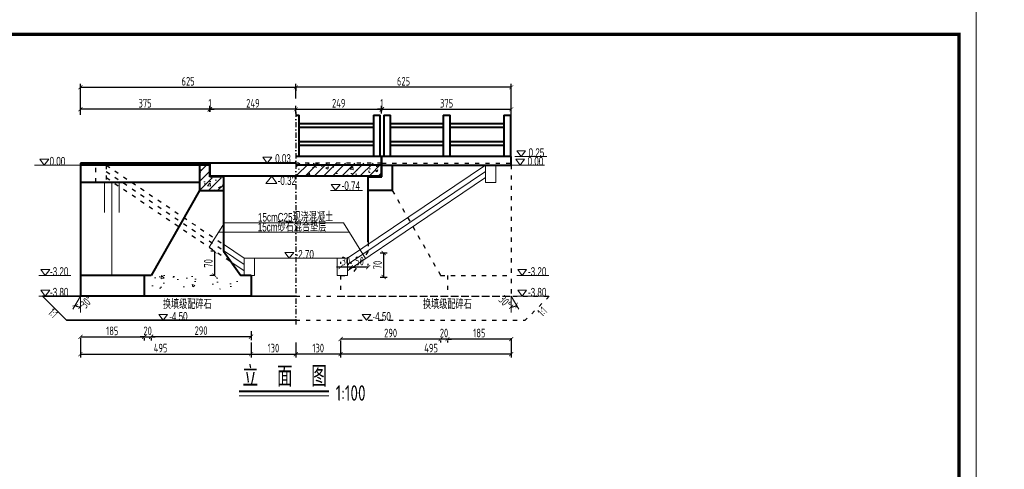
# Model space of a CAD drawing. Header units: inches. Extents: x 97745 to 142261, y 62673 to 100665.
# Tile 42 of 148: x 105175 to 108033, y 81577 to 82881. Entities that reach past the tile are written whole.
import ezdxf

# ---------------------------------------------------------------- set-up
doc = ezdxf.new("R2010")
doc.units = ezdxf.units.IN
doc.header["$MEASUREMENT"] = 0
doc.linetypes.add('ACAD_ISO03W100', pattern=[30, 12, -18])
doc.linetypes.add('DASHDOTX2', pattern=[2, 1, -0.5, 0, -0.5])
doc.layers.get('0').update_dxf_attribs({"lineweight": 15})
for name, color, linetype, lineweight in [('BM1', 7, 'Continuous', 15), ('文字', 7, 'Continuous', 20), ('栏杆', 5, 'Continuous', 40), ('粗实线', 7, 'Continuous', 35), ('细实线', 4, 'Continuous', 15), ('虚线', 2, 'ACAD_ISO03W100', 25), ('轮廓线', 1, 'Continuous', 40)]:
    doc.layers.add(name, color=color, linetype=linetype, lineweight=lineweight)
doc.layers.add('轴线', color=3, linetype='DASHDOTX2')
doc.styles.add('HZ', font='tssdeng.shx', dxfattribs={"width": 0.65, "bigfont": 'hztxt.shx'})
doc.styles.add('HZTXT', font='tssdeng.shx', dxfattribs={"width": 0.75, "bigfont": 'hztxt.shx'})
doc.styles.get("Standard").update_dxf_attribs({"font": 'hztxt_e.shx', "width": 0.7, "bigfont": 'hztxt.shx'})
doc.dimstyles.new('3', dxfattribs={"dimtxt": 25, "dimasz": 12, "dimexe": 10, "dimexo": 30, "dimgap": 5, "dimtad": 1, "dimdec": 0, "dimzin": 0, "dimdsep": 46, "dimtxsty": 'HZTXT', "dimblk": 'ARCHTICK', "dimcen": 0, "dimclrt": 7, "dimazin": 2, "dimtfac": 1, "dimtdec": 0, "dimtix": 1, "dimtmove": 2, "dimatfit": 3, "dimfxl": 250, "dimtolj": 1, "dimtzin": 0, "dimarcsym": 0})
doc.dimstyles.new('6', dxfattribs={"dimtxt": 25, "dimasz": 12, "dimexe": 10, "dimexo": 130, "dimgap": 5, "dimtad": 1, "dimdec": 0, "dimzin": 0, "dimdsep": 46, "dimtxsty": 'HZTXT', "dimblk": 'ARCHTICK', "dimcen": 0, "dimclrt": 7, "dimazin": 2, "dimtfac": 1, "dimtdec": 0, "dimtix": 1, "dimtmove": 2, "dimatfit": 3, "dimfxl": 250, "dimtolj": 1, "dimtzin": 0, "dimarcsym": 0})
pattern_1 = [(50, (82347.42, -41010.58), (71.726018, -6.275213), [7.5, -82.5]), (355, (82347.42, -41010.58), (-13.875133, 75.219213), [6, -66]), (100.4514, (82353.4, -41011.1), (57.85094, 68.943954), [6.37402, -70.11421]), (46.1842, (82347.42, -40990.58), (106.724105, -16.5519), [11.25, -123.75]), (96.6356, (82356.31, -40991.96), (93.46627, 97.41179), [9.56103, -105.1713]), (351.1842, (82347.42, -40990.58), (93.46619, 97.41186), [9, -99]), (21, (82357.42, -40995.58), (59.690705, -40.26189), [7.5, -82.5]), (326, (82357.42, -40995.58), (24.331533, 72.515005), [6, -66]), (71.4514, (82362.394, -40998.934), (84.022263, 32.25305), [6.37402, -70.11421]), (37.5, (82347.42, -41010.579), (1.2159855, 33.2893854), [0, -65.2, 0, -67, 0, -66.25]), (7.5, (82347.42, -41010.58), (26.306954, 39.441171), [0, -38.2, 0, -63.7, 0, -25.25]), (327.5, (82325.12, -41010.579), (53.3822436, -2.255487), [0, -25, 0, -78, 0, -103.5]), (317.5, (82315.12, -41010.58), (58.318617, 10.010498), [0, -32.5, 0, -51.8, 0, -73.5])]
pattern_2 = [(45, (82347.42, -41010.579), (-13.2582521, 13.2582521), [])]

# ---------------------------------------------------------------- blocks, each defined once
blk = doc.blocks.new('_ArchTick')
at = {"color": 0, "linetype": 'ByBlock', "const_width": 0.15}
blk.add_lwpolyline([(-0.5, -0.5), (0.5, 0.5)], dxfattribs=at)
blk = doc.blocks.new('*D245')
at = {"color": 0, "lineweight": -2, "transparency": 16777216}
for p, q in [((105726.8, 82621.4), (105714.8, 82621.4)), ((105726.8, 82614.4), (105726.8, 82631.4)), ((105726.8, 82621.4), (105727.8, 82621.4)), ((105727.8, 82614.4), (105727.8, 82631.4)), ((105727.8, 82621.4), (105739.8, 82621.4))]:
    blk.add_line(p, q, dxfattribs=at)
at = {"color": 0, "lineweight": -2, "transparency": 16777216, "xscale": 12, "yscale": 12, "zscale": 12}
blk.add_blockref('_ArchTick', (105726.8, 82621.4), dxfattribs=at)
at = {"color": 0, "lineweight": -2, "transparency": 16777216, "xscale": 12, "yscale": 12, "zscale": 12, "rotation": 180}
blk.add_blockref('_ArchTick', (105727.8, 82621.4), dxfattribs=at)
at = {"color": 7, "transparency": 16777216, "insert": (105727.3, 82638.9), "char_height": 25, "attachment_point": 5, "style": 'HZTXT'}
blk.add_mtext('\\A1;1', dxfattribs=at)
blk = doc.blocks.new('*D246')
at = {"color": 0, "lineweight": -2, "transparency": 16777216}
for p, q in [((106601.8, 82605.7), (106601.8, 82695.2)), ((106601.8, 82685.2), (105976.8, 82685.2)), ((105976.8, 82683.7), (105976.8, 82675.2))]:
    blk.add_line(p, q, dxfattribs=at)
at = {"color": 0, "lineweight": -2, "transparency": 16777216, "xscale": 12, "yscale": 12, "zscale": 12, "rotation": 180}
blk.add_blockref('_ArchTick', (105976.8, 82685.2), dxfattribs=at)
at = {"color": 0, "lineweight": -2, "transparency": 16777216, "xscale": 12, "yscale": 12, "zscale": 12}
blk.add_blockref('_ArchTick', (106601.8, 82685.2), dxfattribs=at)
at = {"color": 7, "transparency": 16777216, "insert": (106289.3, 82702.7), "char_height": 25, "attachment_point": 5, "style": 'HZTXT'}
blk.add_mtext('\\A1;625', dxfattribs=at)
blk = doc.blocks.new('三角形')
at = {"layer": '轮廓线', "color": 0, "lineweight": 20}
for p, q in [((24441.9, 199232.1), (24477.5, 199232.1)), ((24459.3, 199208.6), (24441.9, 199232.1)), ((24477.5, 199232.1), (24459.3, 199208.6))]:
    blk.add_line(p, q, dxfattribs=at)
blk = doc.blocks.new('*D247')
at = {"color": 0, "lineweight": -2}
for p, q in [((106601.8, 81954.9), (106416.8, 81954.9)), ((106416.8, 81951), (106416.8, 81944.9)), ((106601.8, 81951), (106601.8, 81944.9))]:
    blk.add_line(p, q, dxfattribs=at)
at = {"color": 0, "lineweight": -2, "xscale": 12, "yscale": 12, "zscale": 12, "rotation": 180}
blk.add_blockref('_ArchTick', (106416.8, 81954.9), dxfattribs=at)
at = {"color": 0, "lineweight": -2, "xscale": 12, "yscale": 12, "zscale": 12}
blk.add_blockref('_ArchTick', (106601.8, 81954.9), dxfattribs=at)
at = {"color": 7, "insert": (106509.3, 81972.4), "char_height": 25, "attachment_point": 5, "style": 'HZTXT'}
blk.add_mtext('\\A1;185', dxfattribs=at)
blk = doc.blocks.new('*D248')
at = {"color": 0, "lineweight": -2}
for p, q in [((106396.8, 81954.9), (106384.8, 81954.9)), ((106416.8, 81954.9), (106396.8, 81954.9)), ((106396.8, 81951), (106396.8, 81944.9)), ((106416.8, 81954.9), (106428.8, 81954.9)), ((106416.8, 81951), (106416.8, 81944.9))]:
    blk.add_line(p, q, dxfattribs=at)
at = {"color": 0, "lineweight": -2, "xscale": 12, "yscale": 12, "zscale": 12}
blk.add_blockref('_ArchTick', (106396.8, 81954.9), dxfattribs=at)
at = {"color": 0, "lineweight": -2, "xscale": 12, "yscale": 12, "zscale": 12, "rotation": 180}
blk.add_blockref('_ArchTick', (106416.8, 81954.9), dxfattribs=at)
at = {"color": 7, "insert": (106406.8, 81972.4), "char_height": 25, "attachment_point": 5, "style": 'HZTXT'}
blk.add_mtext('\\A1;20', dxfattribs=at)
blk = doc.blocks.new('*D249')
at = {"color": 0, "lineweight": -2}
for p, q in [((106396.8, 81954.9), (106106.8, 81954.9)), ((106106.8, 81951), (106106.8, 81944.9)), ((106396.8, 81951), (106396.8, 81944.9))]:
    blk.add_line(p, q, dxfattribs=at)
at = {"color": 0, "lineweight": -2, "xscale": 12, "yscale": 12, "zscale": 12, "rotation": 180}
blk.add_blockref('_ArchTick', (106106.8, 81954.9), dxfattribs=at)
at = {"color": 0, "lineweight": -2, "xscale": 12, "yscale": 12, "zscale": 12}
blk.add_blockref('_ArchTick', (106396.8, 81954.9), dxfattribs=at)
at = {"color": 7, "insert": (106251.8, 81972.4), "char_height": 25, "attachment_point": 5, "style": 'HZTXT'}
blk.add_mtext('\\A1;290', dxfattribs=at)
blk = doc.blocks.new('*D250')
at = {"color": 0, "lineweight": -2, "transparency": 16777216}
for p, q in [((106601.8, 81957.2), (106601.8, 81901.2)), ((106106.8, 81944.7), (106106.8, 81901.2)), ((106601.8, 81911.2), (106106.8, 81911.2))]:
    blk.add_line(p, q, dxfattribs=at)
at = {"color": 0, "lineweight": -2, "transparency": 16777216, "xscale": 12, "yscale": 12, "zscale": 12, "rotation": 180}
blk.add_blockref('_ArchTick', (106106.8, 81911.2), dxfattribs=at)
at = {"color": 0, "lineweight": -2, "transparency": 16777216, "xscale": 12, "yscale": 12, "zscale": 12}
blk.add_blockref('_ArchTick', (106601.8, 81911.2), dxfattribs=at)
at = {"color": 7, "transparency": 16777216, "insert": (106369.3, 81928.7), "char_height": 25, "attachment_point": 5, "style": 'HZTXT'}
blk.add_mtext('\\A1;495', dxfattribs=at)
blk = doc.blocks.new('*D251')
at = {"color": 0, "lineweight": -2}
for p, q in [((105351.8, 81961.1), (105536.5, 81961.1)), ((105351.8, 81957.2), (105351.8, 81951.1)), ((105536.5, 81957.2), (105536.5, 81951.1))]:
    blk.add_line(p, q, dxfattribs=at)
at = {"color": 0, "lineweight": -2, "xscale": 12, "yscale": 12, "zscale": 12, "rotation": 180}
blk.add_blockref('_ArchTick', (105351.8, 81961.1), dxfattribs=at)
at = {"color": 0, "lineweight": -2, "xscale": 12, "yscale": 12, "zscale": 12}
blk.add_blockref('_ArchTick', (105536.5, 81961.1), dxfattribs=at)
at = {"color": 7, "insert": (105444.2, 81978.6), "char_height": 25, "attachment_point": 5, "style": 'HZTXT'}
blk.add_mtext('\\A1;185', dxfattribs=at)
blk = doc.blocks.new('*D252')
at = {"color": 0, "lineweight": -2}
for p, q in [((105536.8, 81961.1), (105524.8, 81961.1)), ((105536.8, 81961.1), (105556.8, 81961.1)), ((105536.8, 81957.2), (105536.8, 81951.1)), ((105556.8, 81961.1), (105568.8, 81961.1)), ((105556.8, 81957.2), (105556.8, 81951.1))]:
    blk.add_line(p, q, dxfattribs=at)
at = {"color": 0, "lineweight": -2, "xscale": 12, "yscale": 12, "zscale": 12}
blk.add_blockref('_ArchTick', (105536.8, 81961.1), dxfattribs=at)
at = {"color": 0, "lineweight": -2, "xscale": 12, "yscale": 12, "zscale": 12, "rotation": 180}
blk.add_blockref('_ArchTick', (105556.8, 81961.1), dxfattribs=at)
at = {"color": 7, "insert": (105546.8, 81978.6), "char_height": 25, "attachment_point": 5, "style": 'HZTXT'}
blk.add_mtext('\\A1;20', dxfattribs=at)
blk = doc.blocks.new('*D253')
at = {"color": 0, "lineweight": -2}
for p, q in [((105846.8, 81977.9), (105846.8, 81951.9)), ((105556.8, 81961.9), (105846.8, 81961.9)), ((105556.8, 81956.4), (105556.8, 81951.9))]:
    blk.add_line(p, q, dxfattribs=at)
at = {"color": 0, "lineweight": -2, "xscale": 12, "yscale": 12, "zscale": 12, "rotation": 180}
blk.add_blockref('_ArchTick', (105556.8, 81961.9), dxfattribs=at)
at = {"color": 0, "lineweight": -2, "xscale": 12, "yscale": 12, "zscale": 12}
blk.add_blockref('_ArchTick', (105846.8, 81961.9), dxfattribs=at)
at = {"color": 7, "insert": (105701.8, 81979.4), "char_height": 25, "attachment_point": 5, "style": 'HZTXT'}
blk.add_mtext('\\A1;290', dxfattribs=at)
blk = doc.blocks.new('*D254')
at = {"color": 0, "lineweight": -2, "transparency": 16777216}
for p, q in [((105351.8, 81954.7), (105351.8, 81901.2)), ((105846.8, 81944.7), (105846.8, 81901.2)), ((105351.8, 81911.2), (105846.8, 81911.2))]:
    blk.add_line(p, q, dxfattribs=at)
at = {"color": 0, "lineweight": -2, "transparency": 16777216, "xscale": 12, "yscale": 12, "zscale": 12, "rotation": 180}
blk.add_blockref('_ArchTick', (105351.8, 81911.2), dxfattribs=at)
at = {"color": 0, "lineweight": -2, "transparency": 16777216, "xscale": 12, "yscale": 12, "zscale": 12}
blk.add_blockref('_ArchTick', (105846.8, 81911.2), dxfattribs=at)
at = {"color": 7, "transparency": 16777216, "insert": (105584.3, 81928.7), "char_height": 25, "attachment_point": 5, "style": 'HZTXT'}
blk.add_mtext('\\A1;495', dxfattribs=at)
blk = doc.blocks.new('*D255')
at = {"color": 0, "lineweight": -2, "transparency": 16777216}
for p, q in [((105351.8, 82614.4), (105351.8, 82631.4)), ((105726.8, 82621.4), (105351.8, 82621.4)), ((105726.8, 82614.4), (105726.8, 82631.4))]:
    blk.add_line(p, q, dxfattribs=at)
at = {"color": 0, "lineweight": -2, "transparency": 16777216, "xscale": 12, "yscale": 12, "zscale": 12, "rotation": 180}
blk.add_blockref('_ArchTick', (105351.8, 82621.4), dxfattribs=at)
at = {"color": 0, "lineweight": -2, "transparency": 16777216, "xscale": 12, "yscale": 12, "zscale": 12}
blk.add_blockref('_ArchTick', (105726.8, 82621.4), dxfattribs=at)
at = {"color": 7, "transparency": 16777216, "insert": (105539.3, 82638.9), "char_height": 25, "attachment_point": 5, "style": 'HZTXT'}
blk.add_mtext('\\A1;375', dxfattribs=at)
blk = doc.blocks.new('*D256')
at = {"color": 0, "lineweight": -2, "transparency": 16777216}
for p, q in [((105846.8, 81944.7), (105846.8, 81901.2)), ((105976.8, 81942.3), (105976.8, 81901.2)), ((105846.8, 81911.2), (105976.8, 81911.2))]:
    blk.add_line(p, q, dxfattribs=at)
at = {"color": 0, "lineweight": -2, "transparency": 16777216, "xscale": 12, "yscale": 12, "zscale": 12, "rotation": 180}
blk.add_blockref('_ArchTick', (105846.8, 81911.2), dxfattribs=at)
at = {"color": 0, "lineweight": -2, "transparency": 16777216, "xscale": 12, "yscale": 12, "zscale": 12}
blk.add_blockref('_ArchTick', (105976.8, 81911.2), dxfattribs=at)
at = {"color": 7, "transparency": 16777216, "insert": (105911.8, 81928.7), "char_height": 25, "attachment_point": 5, "style": 'HZTXT'}
blk.add_mtext('\\A1;130', dxfattribs=at)
blk = doc.blocks.new('*D257')
at = {"color": 0, "lineweight": -2, "transparency": 16777216}
for p, q in [((106226.8, 82616.3), (106226.8, 82631.4)), ((106226.8, 82621.4), (106601.8, 82621.4)), ((106601.8, 82608.9), (106601.8, 82631.4))]:
    blk.add_line(p, q, dxfattribs=at)
at = {"color": 0, "lineweight": -2, "transparency": 16777216, "xscale": 12, "yscale": 12, "zscale": 12, "rotation": 180}
blk.add_blockref('_ArchTick', (106226.8, 82621.4), dxfattribs=at)
at = {"color": 0, "lineweight": -2, "transparency": 16777216, "xscale": 12, "yscale": 12, "zscale": 12}
blk.add_blockref('_ArchTick', (106601.8, 82621.4), dxfattribs=at)
at = {"color": 7, "transparency": 16777216, "insert": (106414.3, 82638.9), "char_height": 25, "attachment_point": 5, "style": 'HZTXT'}
blk.add_mtext('\\A1;375', dxfattribs=at)
blk = doc.blocks.new('*D258')
at = {"color": 0, "lineweight": -2, "transparency": 16777216}
for p, q in [((105976.8, 81944.7), (105976.8, 81901.2)), ((106106.8, 81944.7), (106106.8, 81901.2)), ((106106.8, 81911.2), (105976.8, 81911.2))]:
    blk.add_line(p, q, dxfattribs=at)
at = {"color": 0, "lineweight": -2, "transparency": 16777216, "xscale": 12, "yscale": 12, "zscale": 12, "rotation": 180}
blk.add_blockref('_ArchTick', (105976.8, 81911.2), dxfattribs=at)
at = {"color": 0, "lineweight": -2, "transparency": 16777216, "xscale": 12, "yscale": 12, "zscale": 12}
blk.add_blockref('_ArchTick', (106106.8, 81911.2), dxfattribs=at)
at = {"color": 7, "transparency": 16777216, "insert": (106041.8, 81928.7), "char_height": 25, "attachment_point": 5, "style": 'HZTXT'}
blk.add_mtext('\\A1;130', dxfattribs=at)
blk = doc.blocks.new('*D279')
at = {"color": 0, "lineweight": -2, "transparency": 16777216}
for p, q in [((105976.8, 82608.9), (105976.8, 82631.4)), ((105976.8, 82621.4), (106225.8, 82621.4)), ((106225.8, 82608.9), (106225.8, 82631.4))]:
    blk.add_line(p, q, dxfattribs=at)
at = {"color": 0, "lineweight": -2, "transparency": 16777216, "xscale": 12, "yscale": 12, "zscale": 12, "rotation": 180}
blk.add_blockref('_ArchTick', (105976.8, 82621.4), dxfattribs=at)
at = {"color": 0, "lineweight": -2, "transparency": 16777216, "xscale": 12, "yscale": 12, "zscale": 12}
blk.add_blockref('_ArchTick', (106225.8, 82621.4), dxfattribs=at)
at = {"color": 7, "transparency": 16777216, "insert": (106101.3, 82638.9), "char_height": 25, "attachment_point": 5, "style": 'HZTXT'}
blk.add_mtext('\\A1;249', dxfattribs=at)
blk = doc.blocks.new('*D283')
at = {"color": 0, "lineweight": -2, "transparency": 16777216}
for p, q in [((105727.8, 82614.4), (105727.8, 82631.4)), ((105976.8, 82621.4), (105727.8, 82621.4)), ((105976.8, 82614.4), (105976.8, 82631.4))]:
    blk.add_line(p, q, dxfattribs=at)
at = {"color": 0, "lineweight": -2, "transparency": 16777216, "xscale": 12, "yscale": 12, "zscale": 12, "rotation": 180}
blk.add_blockref('_ArchTick', (105727.8, 82621.4), dxfattribs=at)
at = {"color": 0, "lineweight": -2, "transparency": 16777216, "xscale": 12, "yscale": 12, "zscale": 12}
blk.add_blockref('_ArchTick', (105976.8, 82621.4), dxfattribs=at)
at = {"color": 7, "transparency": 16777216, "insert": (105852.3, 82638.9), "char_height": 25, "attachment_point": 5, "style": 'HZTXT'}
blk.add_mtext('\\A1;249', dxfattribs=at)
blk = doc.blocks.new('*D235')
at = {"color": 0, "lineweight": -2, "transparency": 16777216}
for p, q in [((105351.8, 82605.7), (105351.8, 82695.2)), ((105976.8, 82652.4), (105976.8, 82695.2)), ((105351.8, 82685.2), (105976.8, 82685.2))]:
    blk.add_line(p, q, dxfattribs=at)
at = {"color": 0, "lineweight": -2, "transparency": 16777216, "xscale": 12, "yscale": 12, "zscale": 12, "rotation": 180}
blk.add_blockref('_ArchTick', (105351.8, 82685.2), dxfattribs=at)
at = {"color": 0, "lineweight": -2, "transparency": 16777216, "xscale": 12, "yscale": 12, "zscale": 12}
blk.add_blockref('_ArchTick', (105976.8, 82685.2), dxfattribs=at)
at = {"color": 7, "transparency": 16777216, "insert": (105664.3, 82702.7), "char_height": 25, "attachment_point": 5, "style": 'HZTXT'}
blk.add_mtext('\\A1;625', dxfattribs=at)
blk = doc.blocks.new('*D239')
at = {"color": 0, "lineweight": -2, "transparency": 16777216}
for p, q in [((106225.8, 82621.4), (106213.8, 82621.4)), ((106225.8, 82616.3), (106225.8, 82631.4)), ((106226.8, 82621.4), (106225.8, 82621.4)), ((106226.8, 82616.3), (106226.8, 82631.4)), ((106226.8, 82621.4), (106238.8, 82621.4))]:
    blk.add_line(p, q, dxfattribs=at)
at = {"color": 0, "lineweight": -2, "transparency": 16777216, "xscale": 12, "yscale": 12, "zscale": 12}
blk.add_blockref('_ArchTick', (106225.8, 82621.4), dxfattribs=at)
at = {"color": 0, "lineweight": -2, "transparency": 16777216, "xscale": 12, "yscale": 12, "zscale": 12, "rotation": 180}
blk.add_blockref('_ArchTick', (106226.8, 82621.4), dxfattribs=at)
at = {"color": 7, "transparency": 16777216, "insert": (106226.3, 82638.9), "char_height": 25, "attachment_point": 5, "style": 'HZTXT'}
blk.add_mtext('\\A1;1', dxfattribs=at)
blk = doc.blocks.new('*D240')
at = {"color": 0, "lineweight": -2, "transparency": 16777216}
for p, q in [((106136.8, 82178.7), (106136.8, 82173.5)), ((106186.8, 82163.5), (106136.8, 82163.5)), ((106186.8, 82168.7), (106186.8, 82173.5))]:
    blk.add_line(p, q, dxfattribs=at)
at = {"color": 0, "lineweight": -2, "transparency": 16777216, "xscale": 12, "yscale": 12, "zscale": 12, "rotation": 180}
blk.add_blockref('_ArchTick', (106136.8, 82163.5), dxfattribs=at)
at = {"color": 0, "lineweight": -2, "transparency": 16777216, "xscale": 12, "yscale": 12, "zscale": 12}
blk.add_blockref('_ArchTick', (106186.8, 82163.5), dxfattribs=at)
at = {"color": 7, "transparency": 16777216, "insert": (106161.8, 82181), "char_height": 25, "attachment_point": 5, "style": 'HZTXT'}
blk.add_mtext('\\A1;50', dxfattribs=at)
blk = doc.blocks.new('*D241')
at = {"color": 0, "lineweight": -2, "transparency": 16777216}
for p, q in [((106106.8, 82178.7), (106106.8, 82173.5)), ((106136.8, 82178.7), (106136.8, 82173.5)), ((106106.8, 82163.5), (106094.8, 82163.5)), ((106136.8, 82163.5), (106106.8, 82163.5)), ((106136.8, 82163.5), (106148.8, 82163.5))]:
    blk.add_line(p, q, dxfattribs=at)
at = {"color": 0, "lineweight": -2, "transparency": 16777216, "xscale": 12, "yscale": 12, "zscale": 12}
blk.add_blockref('_ArchTick', (106106.8, 82163.5), dxfattribs=at)
at = {"color": 0, "lineweight": -2, "transparency": 16777216, "xscale": 12, "yscale": 12, "zscale": 12, "rotation": 180}
blk.add_blockref('_ArchTick', (106136.8, 82163.5), dxfattribs=at)
at = {"color": 7, "transparency": 16777216, "insert": (106121.8, 82181), "char_height": 25, "attachment_point": 5, "style": 'HZTXT'}
blk.add_mtext('\\A1;30', dxfattribs=at)
blk = doc.blocks.new('*D242')
at = {"color": 0, "lineweight": -2, "transparency": 16777216}
for p, q in [((105740.4, 82209.4), (105730.4, 82209.4)), ((105740.4, 82209.4), (105740.4, 82139.4)), ((105740.4, 82139.4), (105730.4, 82139.4))]:
    blk.add_line(p, q, dxfattribs=at)
at = {"color": 0, "lineweight": -2, "transparency": 16777216, "xscale": 12, "yscale": 12, "zscale": 12}
for p, rotation in [((105740.4, 82209.4), 90), ((105740.4, 82139.4), 270)]:
    blk.add_blockref('_ArchTick', p, dxfattribs=dict(at, rotation=rotation))
at = {"color": 7, "transparency": 16777216, "insert": (105722.9, 82174.4), "char_height": 25, "attachment_point": 5, "rotation": 90, "style": 'HZTXT'}
blk.add_mtext('\\A1;70', dxfattribs=at)
blk = doc.blocks.new('*D243')
at = {"color": 0, "lineweight": -2, "transparency": 16777216}
for p, q in [((106221.6, 82204.7), (106241.6, 82204.7)), ((106231.6, 82204.7), (106231.6, 82134.7)), ((106221.6, 82134.7), (106241.6, 82134.7))]:
    blk.add_line(p, q, dxfattribs=at)
at = {"color": 0, "lineweight": -2, "transparency": 16777216, "xscale": 12, "yscale": 12, "zscale": 12}
for p, rotation in [((106231.6, 82204.7), 90), ((106231.6, 82134.7), 270)]:
    blk.add_blockref('_ArchTick', p, dxfattribs=dict(at, rotation=rotation))
at = {"color": 7, "transparency": 16777216, "insert": (106214.1, 82169.7), "char_height": 25, "attachment_point": 5, "rotation": 90, "style": 'HZTXT'}
blk.add_mtext('\\A1;70', dxfattribs=at)
blk = doc.blocks.new('*D466')
at = {"color": 0, "lineweight": -2, "transparency": 16777216}
blk.add_arc((105351.8, 82079.4), 31.1, 240, 270, dxfattribs=at)
at = {"color": 0, "lineweight": -2, "transparency": 16777216, "xscale": 12, "yscale": 12, "zscale": 12}
for p, rotation in [((105336.3, 82052.4), 149.999999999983), ((105351.8, 82048.3), 1.007194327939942e-11)]:
    blk.add_blockref('_ArchTick', p, dxfattribs=dict(at, rotation=rotation))
at = {"color": 7, "transparency": 16777216, "insert": (105369.6, 82062.8), "char_height": 25, "attachment_point": 5, "rotation": 47.0299, "style": 'HZTXT'}
blk.add_mtext('\\A1;30°', dxfattribs=at)
blk = doc.blocks.new('*D467')
at = {"color": 0, "lineweight": -2, "transparency": 16777216}
blk.add_arc((106601.8, 82079.4), 31.1, 270, 300, dxfattribs=at)
at = {"color": 0, "lineweight": -2, "transparency": 16777216, "xscale": 12, "yscale": 12, "zscale": 12}
for p, rotation in [((106601.8, 82048.3), 180.0000000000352), ((106617.4, 82052.4), 30.00000000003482)]:
    blk.add_blockref('_ArchTick', p, dxfattribs=dict(at, rotation=rotation))
at = {"color": 7, "transparency": 16777216, "insert": (106584.1, 82062.8), "char_height": 25, "attachment_point": 5, "rotation": 312.9701, "style": 'HZTXT'}
blk.add_mtext('\\A1;30°', dxfattribs=at)

msp = doc.modelspace()

# ---------------------------------------------------------------- hatches: boundary and pattern name
h = msp.add_hatch()
h.set_pattern_fill('AR-CONC', color=256, scale=10, style=0)
h.set_pattern_definition(pattern_1)
h.paths.add_polyline_path([(105976.826, 82427.362), (106225.826, 82427.362), (106225.826, 82465.292), (105976.826, 82465.292)])
h = msp.add_hatch()
h.set_pattern_fill('ANSI31', color=256, scale=150, style=0)
h.set_pattern_definition(pattern_2)
h.paths.add_polyline_path([(105976.826, 82427.362), (106225.826, 82427.362), (106225.826, 82465.292), (105976.826, 82465.292)])
h = msp.add_hatch()
h.set_pattern_fill('ANSI31', color=256, scale=150, style=0)
h.set_pattern_definition(pattern_2)
h.paths.add_polyline_path([(105696.826, 82385.362), (105766.826, 82385.362), (105766.826, 82422.362), (105726.826, 82422.362), (105726.826, 82459.362), (105696.826, 82459.362)])
h = msp.add_hatch()
h.set_pattern_fill('AR-CONC', color=256, scale=10, style=0)
h.set_pattern_definition(pattern_1)
h.paths.add_polyline_path([(105696.826, 82385.362), (105766.826, 82385.362), (105766.826, 82422.362), (105726.826, 82422.362), (105726.826, 82459.362), (105696.826, 82459.362)])
h = msp.add_hatch()
h.set_pattern_fill('AR-CONC', color=256, scale=10, style=0)
h.set_pattern_definition([(130, (196855.37, -118038.126), (-71.726018, -6.275213), [7.5, -82.5]), (185, (196855.37, -118038.13), (13.875133, 75.219213), [6, -66]), (79.5486, (196849.39, -118038.65), (-57.850938, 68.943954), [6.37402, -70.11421]), (133.8158, (196855.37, -118018.13), (-106.724105, -16.5519), [11.25, -123.75]), (83.3644, (196846.48, -118019.51), (-93.46627, 97.411787), [9.56103, -105.1713]), (188.8158, (196855.37, -118018.13), (-93.466195, 97.41186), [9, -99]), (159, (196845.37, -118023.126), (-59.690705, -40.261889), [7.5, -82.5]), (214, (196845.37, -118023.13), (-24.331533, 72.515005), [6, -66]), (108.5486, (196840.395, -118026.48), (-84.022263, 32.25305), [6.37402, -70.11421]), (142.5, (196855.37, -118038.126), (-1.2159855, 33.2893854), [0, -65.2, 0, -67, 0, -66.25]), (172.5, (196855.37, -118038.126), (-26.306954, 39.441171), [0, -38.2, 0, -63.7, 0, -25.25]), (212.5, (196877.67, -118038.126), (-53.3822436, -2.2554872), [0, -25, 0, -78, 0, -103.5]), (222.5, (196887.67, -118038.126), (-58.318617, 10.010498), [0, -32.5, 0, -51.8, 0, -73.5])])
h.paths.add_polyline_path([(105556.528, 82099.365), (105806.826, 82099.365), (105806.826, 82139.365), (105556.528, 82139.365)])

# ---------------------------------------------------------------- linework, layer by layer
for p, q in [((106705.221, 82484.362), (106611.954, 82484.362)), ((105426.826, 82459.362), (105218.092, 82459.362)), ((106526.826, 82459.362), (106126.826, 82189.362)), ((106526.826, 82441.265), (106126.826, 82171.265)), ((106526.826, 82459.362), (106698.686, 82459.362)), ((105421.462, 82409.362), (105421.462, 82321.909)), ((105442.973, 82409.362), (105442.973, 82139.365)), ((105463.676, 82409.362), (105463.676, 82321.909)), ((105906.927, 82427.362), (105889.945, 82406.435)), ((105889.945, 82406.435), (105921.782, 82406.435)), ((105921.782, 82406.435), (105906.927, 82427.362)), ((106526.826, 82423.167), (106126.826, 82153.167)), ((106170.641, 82385.362), (106077.374, 82385.362)), ((105766.826, 82229.862), (105826.826, 82189.362)), ((105766.826, 82211.765), (105826.826, 82171.265)), ((105788.478, 82179.052), (105826.826, 82153.167)), ((105976.826, 82189.362), (105826.826, 82189.362)), ((105976.826, 82189.362), (106126.826, 82189.362)), ((105324.261, 82139.365), (105230.994, 82139.365)), ((106711.255, 82139.365), (106617.987, 82139.365)), ((105324.261, 82079.365), (105230.994, 82079.365)), ((105351.826, 82079.365), (105330.014, 82041.585)), ((105351.826, 82079.365), (105351.826, 82031.66)), ((106601.826, 82079.365), (106623.638, 82041.585)), ((106601.826, 82079.365), (106601.826, 82031.66)), ((106711.255, 82079.365), (106617.987, 82079.365))]:
    msp.add_line(p, q)
at = {"ltscale": 2}
msp.add_line((105812.256, 81790.012), (106072.579, 81790.012), dxfattribs=at)
at = {"layer": 'BM1'}
for p, q in [((106526.826, 82459.362), (106526.826, 82409.362)), ((106556.826, 82409.362), (106556.826, 82459.362)), ((106526.826, 82409.362), (106556.826, 82409.362)), ((105725.61, 82221.488), (105769.485, 82291.688)), ((106114.799, 82291.688), (105769.485, 82291.688)), ((106144.681, 82243.876), (106114.799, 82291.688)), ((106131.539, 82264.904), (105752.745, 82264.904)), ((106179.256, 82188.557), (106144.681, 82243.876)), ((105826.826, 82189.362), (105826.826, 82139.362)), ((105856.826, 82139.362), (105856.826, 82189.362)), ((106096.826, 82139.362), (106096.826, 82189.362)), ((106126.826, 82189.362), (106126.826, 82139.362)), ((105826.826, 82139.362), (105856.826, 82139.362)), ((106126.826, 82139.362), (106096.826, 82139.362))]:
    msp.add_line(p, q, dxfattribs=at)
at = {"layer": 'BM1', "const_width": 1}
for points in [[(103708.27, 82919.248), (107951.098, 82919.248), (107951.098, 79918.945), (103708.27, 79918.945), (103708.27, 82919.248)], [(107951.098, 82919.248), (112193.926, 82919.248), (112193.926, 79918.945), (107951.098, 79918.945), (107951.098, 82919.248)]]:
    msp.add_lwpolyline(points, dxfattribs=at)
at = {"layer": 'BM1'}
for points in [[(103708.27, 82919.248), (107951.098, 82919.248), (107951.098, 79918.945), (103708.27, 79918.945)], [(107951.098, 82919.248), (112193.926, 82919.248), (112193.926, 79918.945), (107951.098, 79918.945)]]:
    msp.add_lwpolyline(points, close=True, dxfattribs=at)
at = {"layer": 'BM1', "color": 0, "linetype": 'Continuous', "const_width": 9.999}
msp.add_lwpolyline([(103876.114, 79968.94), (103876.114, 82838.947), (107901.103, 82838.947), (107901.103, 79968.94)], close=True, dxfattribs=at)
at = {"layer": '栏杆'}
for p, q in [((105976.826, 82604.362), (105986.826, 82604.362)), ((105986.826, 82484.362), (105986.826, 82604.362)), ((105986.826, 82580.362), (106201.826, 82580.362)), ((106201.826, 82604.362), (106201.826, 82484.362)), ((106201.826, 82604.362), (106221.826, 82604.362)), ((106221.826, 82484.362), (106221.826, 82604.362)), ((106231.826, 82604.362), (106231.826, 82484.362)), ((106231.826, 82604.362), (106251.826, 82604.362)), ((106251.826, 82484.362), (106251.826, 82604.362)), ((106251.826, 82580.362), (106404.326, 82580.362)), ((106404.326, 82604.362), (106404.326, 82484.362)), ((106404.326, 82604.362), (106424.326, 82604.362)), ((106424.326, 82484.362), (106424.326, 82604.362)), ((106424.326, 82580.362), (106580.682, 82580.362)), ((106580.682, 82604.362), (106580.682, 82484.362)), ((106580.682, 82604.362), (106600.682, 82604.362)), ((106600.682, 82484.362), (106600.682, 82604.362)), ((106201.826, 82568.362), (105986.826, 82568.362)), ((106404.326, 82568.362), (106251.826, 82568.362)), ((106580.682, 82568.362), (106424.326, 82568.362)), ((105986.826, 82528.362), (106201.826, 82528.362)), ((106251.826, 82528.362), (106404.326, 82528.362)), ((106424.326, 82528.362), (106580.682, 82528.362)), ((106201.826, 82516.362), (105986.826, 82516.362)), ((106404.326, 82516.362), (106251.826, 82516.362)), ((106580.682, 82516.362), (106424.326, 82516.362))]:
    msp.add_line(p, q, dxfattribs=at)
at = {"layer": '粗实线'}
for p, q in [((105976.826, 82079.365), (105241.412, 82079.365)), ((105241.412, 82079.365), (105311.412, 82009.365)), ((105976.826, 82009.365), (105311.412, 82009.365))]:
    msp.add_line(p, q, dxfattribs=at)
at = {"layer": '虚线'}
for p, q in [((106225.826, 82465.292), (105976.826, 82465.292)), ((106226.826, 82465.292), (106601.826, 82465.292)), ((105396.826, 82409.362), (105396.826, 82459.362)), ((105426.826, 82459.362), (105766.826, 82229.862)), ((105426.826, 82459.362), (105426.826, 82409.362)), ((105426.826, 82441.265), (105766.826, 82211.765)), ((106601.826, 82459.362), (106601.826, 82079.365)), ((105426.826, 82409.362), (105396.826, 82409.362)), ((105426.826, 82423.167), (105788.478, 82179.052)), ((106256.826, 82385.362), (106396.826, 82139.365)), ((106186.826, 82368.365), (106186.826, 82369.362)), ((106186.826, 82236.816), (106186.826, 82209.365)), ((106186.826, 82209.365), (106136.826, 82139.365)), ((106106.826, 82139.365), (106106.826, 82079.365)), ((106106.826, 82139.365), (106136.826, 82139.365)), ((106396.826, 82139.365), (106601.826, 82139.365)), ((106416.826, 82139.365), (106416.826, 82079.365)), ((105976.826, 82079.365), (106712.241, 82079.365)), ((106106.826, 82079.365), (106601.826, 82079.365)), ((106712.241, 82079.365), (106642.241, 82009.365)), ((105976.826, 82009.365), (106642.241, 82009.365))]:
    msp.add_line(p, q, dxfattribs=at)
at = {"layer": '轮廓线', "color": 0, "lineweight": 20}
for p, q in [((106617.952, 82501.302), (106643.627, 82501.302)), ((106630.498, 82484.362), (106617.952, 82501.302)), ((106643.627, 82501.302), (106630.498, 82484.362)), ((105234.128, 82476.302), (105259.803, 82476.302)), ((105246.673, 82459.362), (105234.128, 82476.302)), ((105259.803, 82476.302), (105246.673, 82459.362)), ((105881.058, 82482.232), (105906.733, 82482.232)), ((105893.603, 82465.292), (105881.058, 82482.232)), ((105906.733, 82482.232), (105893.603, 82465.292)), ((106614.804, 82476.302), (106640.479, 82476.302)), ((106627.349, 82459.362), (106614.804, 82476.302)), ((106640.479, 82476.302), (106627.349, 82459.362))]:
    msp.add_line(p, q, dxfattribs=at)
at = {"layer": '轮廓线'}
for p, q in [((105726.826, 82465.292), (105351.826, 82465.292)), ((105351.826, 82465.292), (105351.826, 82079.365)), ((105726.826, 82425.362), (105726.826, 82465.292)), ((105727.826, 82427.362), (105727.826, 82465.362)), ((105976.826, 82465.292), (105727.826, 82465.292)), ((106225.826, 82484.362), (105976.826, 82484.362)), ((106225.826, 82427.362), (106225.826, 82484.362)), ((106226.826, 82425.362), (106226.826, 82484.362)), ((106601.826, 82484.362), (106226.826, 82484.362)), ((106601.826, 82459.362), (106601.826, 82484.362)), ((105696.826, 82459.362), (105351.826, 82459.362)), ((105726.826, 82459.362), (105696.826, 82459.362)), ((105696.826, 82459.362), (105696.826, 82385.362)), ((106225.826, 82459.362), (105976.826, 82459.362)), ((106226.826, 82459.362), (106601.826, 82459.362)), ((106256.826, 82459.362), (106256.826, 82385.362)), ((105696.826, 82409.362), (105351.826, 82409.362)), ((105766.826, 82425.362), (105726.826, 82425.362)), ((106225.826, 82427.362), (105727.826, 82427.362)), ((105766.826, 82425.362), (105766.826, 82209.365)), ((106186.826, 82381.362), (106186.826, 82425.362)), ((106186.826, 82425.362), (106226.826, 82425.362)), ((105696.826, 82385.362), (105556.826, 82139.365)), ((105696.826, 82385.362), (105766.826, 82385.362)), ((106256.826, 82385.362), (106186.826, 82385.362)), ((106186.826, 82236.816), (106186.826, 82381.362)), ((105766.826, 82209.365), (105816.826, 82139.365)), ((105556.826, 82139.365), (105351.826, 82139.365)), ((105536.826, 82139.365), (105536.826, 82079.365)), ((105846.826, 82139.365), (105816.826, 82139.365)), ((105846.826, 82139.365), (105846.826, 82079.365)), ((105846.826, 82079.365), (105351.826, 82079.365))]:
    msp.add_line(p, q, dxfattribs=at)
at = {"layer": '轮廓线', "ltscale": 2}
msp.add_line((105812.256, 81803.778), (106072.579, 81803.778), dxfattribs=at)
at = {"layer": '轴线', "ltscale": 15}
msp.add_line((105976.826, 82614.201), (105976.826, 81990.132), dxfattribs=at)

# ---------------------------------------------------------------- block references
at = {"xscale": 0.7200000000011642, "yscale": 0.7200000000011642, "zscale": 0.7200000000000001}
for p in [(88481.285, -61043.796), (88347.075, -61240.796), (87639.008, -61290.793), (89022.67, -61290.793), (87639.008, -61350.793), (89022.67, -61350.793), (87980.787, -61420.793), (88570.725, -61420.793)]:
    msp.add_blockref('三角形', p, dxfattribs=at)

# ---------------------------------------------------------------- texts
at = {"width": 0.7}
for s, p in [('0.03', (105916.824, 82466.168)), ('0.25', (106652.181, 82483.238)), ('0.00', (105262.202, 82458.238)), ('0.00', (106649.429, 82458.238)), ('-0.32', (105924.022, 82401.956)), ('-0.74', (106109.841, 82387.495)), ('15cmC25现浇混凝土', (105867.077, 82295.796)), ('15cm砂石混合垫层', (105866.329, 82267.117)), ('-2.70', (105975.873, 82188.238)), ('-3.20', (105263.461, 82138.241)), ('-3.20', (106650.454, 82138.241)), ('-3.80', (105263.461, 82078.241)), ('-3.80', (106650.454, 82078.241)), ('-4.50', (105609.341, 82008.241)), ('-4.50', (106199.279, 82008.241))]:
    msp.add_text(s, height=25, dxfattribs=at).set_placement(p)
at = {"layer": '文字', "style": 'HZTXT', "width": 0.75}
for s, height, p in [('立  面  图', 60, (105822.369, 81816.549)), ('1:100', 45, (106092.473, 81775.806))]:
    msp.add_text(s, height=height, dxfattribs=at).set_placement(p)
at = {"layer": '细实线', "style": 'HZ', "width": 0.7}
for p in [(105590.961, 82042.194), (106345.631, 82042.194)]:
    msp.add_text('换填级配碎石', height=25, dxfattribs=at).set_placement(p)
for rotation, p in [(315, (105255.797, 82029.104)), (45, (106692.746, 82017.681))]:
    msp.add_text('1:1', height=25, rotation=rotation, dxfattribs=at).set_placement(p)

# ---------------------------------------------------------------- dimensions: what is measured, and where the dimension line sits
for base, p1, p2, dimstyle, picture, middle in [((105976.826, 82685.237), (105351.826, 82575.723), (105976.826, 82622.361), '3', '*D235', (105664.326, 82702.737)), ((105727.826, 82621.386), (105726.826, 82484.362), (105727.826, 82484.362), '6', '*D245', (105727.326, 82638.886)), ((106106.826, 82163.466), (106136.826, 82148.708), (106106.826, 82148.708), '3', '*D241', (106121.826, 82180.966)), ((106136.826, 82163.466), (106186.826, 82138.708), (106136.826, 82148.708), '3', '*D240', (106161.826, 82180.966)), ((106106.826, 81954.94), (106396.826, 81980.969), (106106.826, 81980.969), '3', '*D249', (106251.826, 81972.44)), ((106396.826, 81954.94), (106416.826, 81980.969), (106396.826, 81980.969), '3', '*D248', (106406.826, 81972.44)), ((106416.826, 81954.94), (106601.826, 81980.969), (106416.826, 81980.969), '3', '*D247', (106509.326, 81972.44)), ((105976.826, 81911.153), (106106.826, 81974.711), (105976.826, 81974.711), '3', '*D258', (106041.826, 81928.653))]:
    dim = msp.add_linear_dim(base=base, p1=p1, p2=p2, angle=180, dimstyle=dimstyle)
    dim.commit()
    dim.dimension.update_dxf_attribs({"geometry": picture, "text_midpoint": middle})
for base, p1, p2, dimstyle, picture, middle in [((105976.826, 82685.237), (106601.826, 82575.723), (105976.826, 82713.722), '3', '*D246', (106289.326, 82702.737)), ((105351.826, 82621.386), (105726.826, 82484.362), (105351.826, 82484.362), '6', '*D255', (105539.326, 82638.886)), ((105727.826, 82621.386), (105976.826, 82484.362), (105727.826, 82484.362), '6', '*D283', (105852.326, 82638.886)), ((106225.826, 82621.386), (105976.826, 82578.923), (106225.826, 82578.923), '3', '*D279', (106101.326, 82638.886)), ((106601.826, 82621.386), (106226.826, 82586.317), (106601.826, 82578.923), '3', '*D257', (106414.326, 82638.886)), ((105846.826, 81961.87), (105556.826, 81986.429), (105846.826, 82007.899), '3', '*D253', (105701.826, 81979.37)), ((105536.528, 81961.135), (105351.826, 81987.164), (105536.528, 81987.164), '3', '*D251', (105444.177, 81978.635)), ((105556.826, 81961.135), (105536.826, 81987.164), (105556.826, 81987.164), '3', '*D252', (105546.826, 81978.635)), ((105976.826, 81911.153), (105846.826, 81974.711), (105976.826, 81972.259), '3', '*D256', (105911.826, 81928.653))]:
    dim = msp.add_linear_dim(base=base, p1=p1, p2=p2, dimstyle=dimstyle)
    dim.commit()
    dim.dimension.update_dxf_attribs({"geometry": picture, "text_midpoint": middle})
dim = msp.add_linear_dim(base=(106225.826, 82621.386), p1=(106226.826, 82586.317), p2=(106225.826, 82586.317), dimstyle='3', override={"dimfxl": 10, "dimfxlon": 1})
dim.commit()
dim.dimension.update_dxf_attribs({"geometry": '*D239', "text_midpoint": (106226.326, 82638.886)})
for base, p1, p2, picture, middle in [((105740.446, 82139.365), (105763.282, 82209.365), (105763.282, 82139.365), '*D242', (105722.946, 82174.365)), ((106231.551, 82134.749), (106186.826, 82204.749), (106186.826, 82134.749), '*D243', (106214.051, 82169.749))]:
    dim = msp.add_linear_dim(base=base, p1=p1, p2=p2, angle=90, dimstyle='3', override={"dimfxl": 10, "dimfxlon": 1})
    dim.commit()
    dim.dimension.update_dxf_attribs({"geometry": picture, "text_midpoint": middle})
for base, line1, line2, picture, middle in [((105341.187, 82050.134), ((105351.826, 82079.365), (105351.826, 82031.66)), ((105351.826, 82079.365), (105330.014, 82041.585)), '*D466', (105369.56, 82062.845)), ((106612.465, 82050.134), ((106601.826, 82079.365), (106601.826, 82031.66)), ((106601.826, 82079.365), (106623.638, 82041.585)), '*D467', (106584.092, 82062.845))]:
    dim = msp.add_angular_dim_2l(base=base, line1=line1, line2=line2, dimstyle='3')
    dim.commit()
    dim.dimension.update_dxf_attribs({"geometry": picture, "text_midpoint": middle, "dimtype": 162})
dim = msp.add_linear_dim(base=(105846.826, 81911.153), p1=(105351.826, 81984.711), p2=(105846.826, 81974.711), dimstyle='3')
dim.commit()
dim.dimension.update_dxf_attribs({"geometry": '*D254', "text_midpoint": (105584.326, 81928.653), "dimtype": 160})
dim = msp.add_linear_dim(base=(106106.826, 81911.153), p1=(106601.826, 81987.164), p2=(106106.826, 81974.711), angle=180, dimstyle='3')
dim.commit()
dim.dimension.update_dxf_attribs({"geometry": '*D250', "text_midpoint": (106369.326, 81928.653), "dimtype": 160})

doc.saveas('drawing.dxf')
